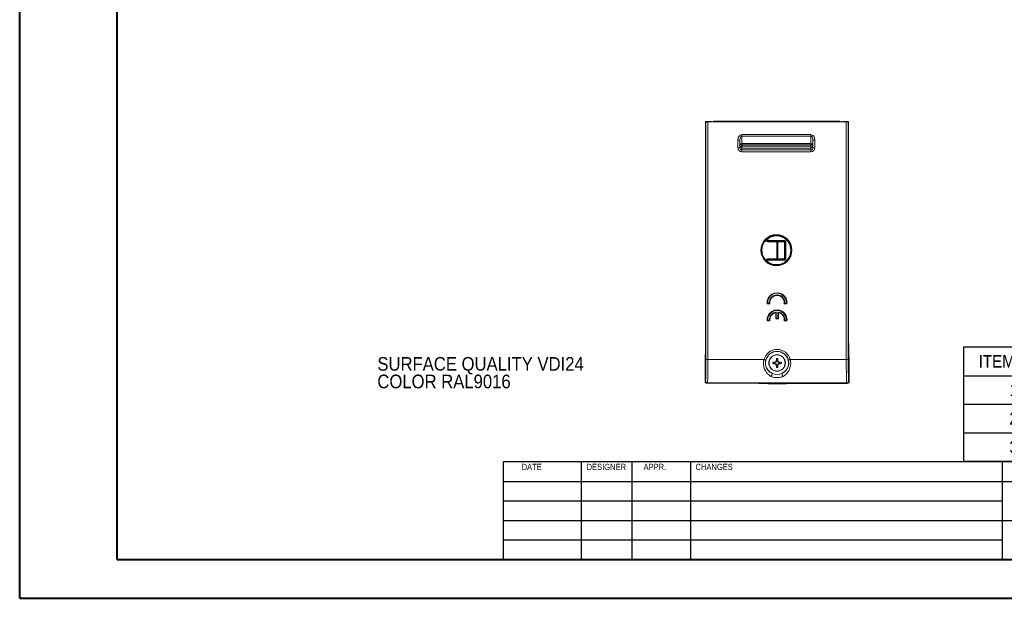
# Model space of a CAD drawing. Header units: millimetres. Extents: x 0 to 420, y -17 to 297.
# Tile 1 of 4: x 0 to 253, y 0 to 149. Entities that reach past the tile are written whole.
import ezdxf

# ---------------------------------------------------------------- set-up
doc = ezdxf.new("R2010")
doc.units = ezdxf.units.MM
doc.layers.add('SYM', color=179, linetype='Continuous')
doc.styles.add('SLDTEXTSTYLE0', font='GOTHIC.TTF', dxfattribs={"width": 0.913})

# ---------------------------------------------------------------- blocks, each defined once
blk = doc.blocks.new('SW_NOTE_0')
at = {"layer": 'SYM', "color": 0, "char_height": 3.5, "attachment_point": 1, "style": 'SLDTEXTSTYLE0'}
for s, insert in [('SURFACE QUALITY VDI24', (0, 4.47)), ('COLOR RAL9016', (0, -0.05))]:
    blk.add_mtext(s, dxfattribs=dict(at, insert=insert))
blk = doc.blocks.new('SW_TABLEANNOTATION_0')
at = {"layer": 'SYM', "color": 0}
for p, q in [((0, 0), (0, -29.31)), ((168.76, 0), (0, 0)), ((25.88, 0), (25.88, -7.33)), ((72.7, 0), (72.7, -7.33)), ((147.33, 0), (147.33, -7.33)), ((168.76, -29.31), (168.76, 0)), ((0, -7.33), (168.76, -7.33)), ((25.88, -7.33), (25.88, -29.31)), ((72.7, -7.33), (72.7, -29.31)), ((147.33, -7.33), (147.33, -29.31)), ((0, -14.65), (168.76, -14.65)), ((0, -21.98), (168.76, -21.98)), ((0, -29.31), (168.76, -29.31))]:
    blk.add_line(p, q, dxfattribs=at)
at = {"layer": 'SYM', "color": 0, "attachment_point": 1, "style": 'SLDTEXTSTYLE0'}
for s, insert, char_height in [('ITEM NO.', (3.9, -2.06), 3.175), ('PART NUMBER', (35.17, -2.06), 3.175), ('DESCRIPTION', (96.73, -2.06), 3.175), ('QTY.', (153.46, -2.06), 3.175), ('1', (11.77, -9.39), 3.17), ('7760353', (26.38, -9.22), 3.5), ('BOTTOM PART', (94.33, -9.22), 3.5), ('1', (156.87, -9.39), 3.17), ('2', (11.77, -16.71), 3.17), ('7760354', (26.38, -16.55), 3.5), ('COVER PART', (95.62, -16.55), 3.5), ('1', (156.87, -16.71), 3.17), ('3', (11.77, -24.04), 3.17), ('WN 1412 ZN PH', (26.38, -23.88), 3.5), ('SCREW 3X14 mm', (91.08, -23.88), 3.5), ('1', (156.75, -23.88), 3.5)]:
    blk.add_mtext(s, dxfattribs=dict(at, insert=insert, char_height=char_height))

msp = doc.modelspace()

# ---------------------------------------------------------------- linework, layer by layer
at = {"color": 7, "linetype": 'Continuous', "lineweight": 40}
for p, q in [((0.08, 0.21), (0.08, 297.21)), ((25.08, 10.21), (25.08, 287.21)), ((25.08, 10.21), (411.14, 10.21)), ((0.08, 0.21), (420.08, 0.21))]:
    msp.add_line(p, q, dxfattribs=at)
at = {"color": 7, "linetype": 'Continuous', "lineweight": 15}
for p, q in [((176.03, 68.22), (176.03, 122.06)), ((176.04, 122.56), (176.13, 122.47)), ((177.49, 122.56), (176.04, 122.56)), ((176.13, 61.51), (176.13, 122.47)), ((176.63, 122.46), (176.63, 61.51)), ((176.63, 122.46), (212.15, 122.46)), ((177.57, 122.49), (177.49, 122.56)), ((177.67, 122.48), (177.67, 122.49)), ((178.2, 122.7), (177.79, 122.49)), ((177.79, 122.48), (177.79, 122.49)), ((210.7, 122.48), (178.02, 122.48)), ((178.74, 122.49), (178.04, 122.49)), ((210.47, 122.7), (178.2, 122.7)), ((178.96, 122.56), (178.74, 122.49)), ((178.74, 122.49), (178.74, 122.48)), ((178.91, 122.62), (178.77, 122.57)), ((178.96, 122.56), (178.77, 122.57)), ((179.04, 122.69), (178.87, 122.63)), ((178.91, 122.62), (178.87, 122.63)), ((178.91, 122.62), (178.92, 122.57)), ((178.96, 122.56), (178.97, 122.48)), ((209.63, 122.69), (179.04, 122.69)), ((179.05, 122.48), (179.04, 122.69)), ((209.8, 122.63), (209.63, 122.69)), ((209.63, 122.69), (209.63, 122.48)), ((209.91, 122.57), (209.71, 122.56)), ((209.71, 122.48), (209.71, 122.56)), ((209.93, 122.49), (209.71, 122.56)), ((209.91, 122.57), (209.76, 122.63)), ((209.8, 122.63), (209.76, 122.63)), ((209.76, 122.57), (209.76, 122.63)), ((209.93, 122.49), (209.93, 122.48)), ((209.93, 122.49), (210.63, 122.49)), ((210.47, 122.7), (210.88, 122.49)), ((211.22, 122.56), (211.15, 122.49)), ((212.74, 122.56), (211.22, 122.56)), ((212.15, 61.51), (212.15, 122.46)), ((212.65, 122.47), (212.74, 122.56)), ((212.65, 122.47), (212.65, 61.51)), ((212.75, 68.61), (212.75, 122.06)), ((185.33, 119.21), (203.09, 119.21)), ((185.33, 119.21), (185.33, 118.85)), ((203.09, 118.85), (185.33, 118.85)), ((185.33, 118.85), (185.37, 116.95)), ((203.06, 116.95), (203.09, 118.85)), ((203.09, 118.85), (203.09, 119.21)), ((184.35, 115.85), (184.35, 117.81)), ((184.35, 117.81), (184.85, 117.81)), ((184.85, 117.81), (184.85, 115.85)), ((184.87, 116.59), (184.85, 117.81)), ((184.85, 115.85), (184.87, 116.24)), ((184.87, 116.24), (184.87, 116.59)), ((184.87, 116.59), (185.37, 116.59)), ((184.87, 116.24), (185.37, 116.24)), ((185.37, 116.95), (203.06, 116.95)), ((185.37, 116.59), (185.37, 116.95)), ((185.37, 116.59), (185.37, 116.24)), ((203.06, 116.59), (185.37, 116.59)), ((185.37, 115.76), (185.37, 116.24)), ((185.37, 116.24), (203.06, 116.24)), ((203.06, 116.95), (203.06, 116.59)), ((203.06, 116.59), (203.56, 116.59)), ((203.06, 116.24), (203.06, 116.59)), ((203.06, 116.24), (203.06, 115.76)), ((203.06, 116.24), (203.56, 116.24)), ((203.58, 117.81), (203.56, 116.59)), ((203.56, 116.59), (203.56, 116.24)), ((203.56, 116.24), (203.58, 115.85)), ((203.58, 117.81), (204.08, 117.81)), ((203.58, 115.85), (203.58, 117.81)), ((204.08, 117.81), (204.08, 115.85)), ((184.35, 115.85), (184.85, 115.85)), ((185.37, 115.76), (185.34, 115.28)), ((185.34, 114.81), (185.34, 115.28)), ((185.34, 115.28), (203.08, 115.28)), ((203.08, 114.81), (185.34, 114.81)), ((203.06, 115.76), (185.37, 115.76)), ((203.08, 115.28), (203.06, 115.76)), ((203.08, 115.28), (203.08, 114.81)), ((203.58, 115.85), (204.08, 115.85)), ((191.71, 91.94), (191.71, 92.27)), ((191.86, 91.94), (191.71, 91.94)), ((191.86, 92.14), (191.86, 92.59)), ((191.86, 92.14), (191.86, 91.94)), ((192.01, 92.14), (191.86, 92.14)), ((191.91, 91.89), (192.11, 91.89)), ((191.91, 91.89), (191.91, 91.74)), ((194.31, 91.74), (191.91, 91.74)), ((192.01, 92.14), (192.01, 92.51)), ((196.41, 92.04), (192.11, 92.04)), ((192.11, 92.04), (192.11, 91.89)), ((194.46, 91.89), (192.11, 91.89)), ((194.31, 87.34), (194.31, 91.74)), ((194.46, 87.19), (194.46, 91.89)), ((194.46, 91.89), (196.21, 91.89)), ((194.61, 87.34), (194.61, 91.74)), ((194.61, 91.74), (196.21, 91.74)), ((196.21, 91.74), (196.21, 91.89)), ((196.41, 91.89), (196.21, 91.89)), ((196.31, 91.64), (196.31, 87.44)), ((196.31, 91.64), (196.46, 91.64)), ((196.41, 91.89), (196.41, 92.04)), ((196.46, 91.64), (196.46, 91.84)), ((196.46, 91.84), (196.61, 91.84)), ((196.46, 91.64), (196.46, 87.44)), ((196.61, 87.24), (196.61, 91.84)), ((191.71, 86.81), (191.71, 87.14)), ((191.71, 87.14), (191.86, 87.14)), ((191.86, 87.14), (191.86, 86.94)), ((191.86, 86.49), (191.86, 86.94)), ((191.86, 86.94), (192.01, 86.94)), ((191.91, 87.34), (194.31, 87.34)), ((191.91, 87.34), (191.91, 87.19)), ((192.11, 87.19), (191.91, 87.19)), ((192.01, 86.56), (192.01, 86.94)), ((192.11, 87.19), (192.11, 87.04)), ((192.11, 87.19), (194.46, 87.19)), ((192.11, 87.04), (196.41, 87.04)), ((196.21, 87.19), (194.46, 87.19)), ((196.21, 87.34), (194.61, 87.34)), ((196.21, 87.19), (196.21, 87.34)), ((196.21, 87.19), (196.41, 87.19)), ((196.46, 87.44), (196.31, 87.44)), ((196.41, 87.04), (196.41, 87.19)), ((196.46, 87.24), (196.46, 87.44)), ((196.61, 87.24), (196.46, 87.24)), ((192.56, 75.83), (191.85, 75.83)), ((191.99, 75.98), (192.39, 75.98)), ((196.92, 75.83), (196.22, 75.83)), ((196.38, 75.98), (196.78, 75.98)), ((194.04, 71.94), (194.04, 73.5)), ((194.19, 73.68), (194.19, 72.09)), ((194.59, 72.09), (194.59, 73.68)), ((194.74, 73.5), (194.74, 71.94)), ((192.56, 71.43), (191.85, 71.43)), ((191.99, 71.58), (192.39, 71.58)), ((194.74, 71.94), (194.04, 71.94)), ((194.19, 72.09), (194.59, 72.09)), ((196.92, 71.43), (196.22, 71.43)), ((196.38, 71.58), (196.78, 71.58)), ((176.63, 61.51), (176.13, 61.51)), ((176.63, 61.51), (191.01, 61.51)), ((193.77, 60.7), (193.26, 60.79)), ((193.77, 60.7), (193.75, 60.81)), ((193.77, 60.7), (193.84, 60.71)), ((194.16, 60.84), (193.84, 60.71)), ((193.84, 60.71), (193.84, 60.52)), ((194.16, 60.84), (194.06, 60.94)), ((194.29, 61.16), (194.16, 60.84)), ((194.31, 61.23), (194.19, 61.25)), ((194.31, 61.23), (194.21, 61.74)), ((194.31, 61.23), (194.29, 61.16)), ((194.48, 61.16), (194.29, 61.16)), ((194.47, 61.23), (194.56, 61.74)), ((194.47, 61.23), (194.58, 61.25)), ((194.47, 61.23), (194.48, 61.16)), ((194.61, 60.84), (194.48, 61.16)), ((194.61, 60.84), (194.71, 60.94)), ((194.93, 60.71), (194.61, 60.84)), ((195, 60.7), (194.93, 60.71)), ((194.93, 60.52), (194.93, 60.71)), ((195, 60.7), (195.02, 60.81)), ((195, 60.7), (195.51, 60.79)), ((197.76, 61.51), (212.15, 61.51)), ((212.65, 61.51), (212.15, 61.51)), ((212.87, 62.11), (212.86, 62.11)), ((175.93, 60.31), (175.93, 55.91)), ((193.77, 60.53), (193.26, 60.44)), ((193.77, 60.53), (193.75, 60.42)), ((193.77, 60.53), (193.84, 60.52)), ((193.84, 60.52), (194.16, 60.39)), ((194.16, 60.39), (194.06, 60.29)), ((194.16, 60.39), (194.29, 60.07)), ((194.31, 60), (194.19, 59.98)), ((194.31, 60), (194.21, 59.49)), ((194.31, 60), (194.29, 60.07)), ((194.29, 60.07), (194.48, 60.07)), ((194.47, 60), (194.48, 60.07)), ((194.47, 60), (194.58, 59.98)), ((194.47, 60), (194.56, 59.49)), ((194.48, 60.07), (194.61, 60.39)), ((194.61, 60.39), (194.93, 60.52)), ((194.61, 60.39), (194.71, 60.29)), ((195, 60.53), (194.93, 60.52)), ((195, 60.53), (195.02, 60.42)), ((195, 60.53), (195.51, 60.44)), ((212.9, 55.85), (212.9, 60.11)), ((175.93, 55.91), (176.03, 56.01)), ((212.74, 56.01), (212.9, 55.85)), ((176.53, 55.51), (176.43, 55.41)), ((186.14, 55.41), (176.43, 55.41)), ((212.24, 55.51), (176.53, 55.51)), ((177.71, 55.48), (177.67, 55.45)), ((177.67, 55.45), (179.44, 55.45)), ((179.44, 55.48), (177.71, 55.48)), ((179.44, 55.45), (179.44, 55.48)), ((191.14, 55.32), (191.14, 55.32)), ((191.89, 55.45), (196.89, 55.45)), ((196.89, 55.41), (191.89, 55.41)), ((196.76, 55.3), (192.14, 55.3)), ((212.4, 55.35), (200.64, 55.35)), ((211.01, 55.48), (209.33, 55.48)), ((209.33, 55.48), (209.33, 55.45)), ((209.33, 55.45), (211.04, 55.45)), ((211.04, 55.45), (211.01, 55.48)), ((212.4, 55.35), (212.24, 55.51))]:
    msp.add_line(p, q, dxfattribs=at)
at = {"color": 8, "linetype": 'Continuous', "lineweight": 15}
for p, q in [((211.12, 122.49), (211.15, 122.49)), ((191.89, 55.45), (191.89, 55.41)), ((196.89, 55.45), (196.89, 55.41))]:
    msp.add_line(p, q, dxfattribs=at)
at = {"color": 7, "linetype": 'Continuous', "lineweight": 15, "flags": 128}
for points in [[(194.46, 91.89), (194.43, 91.86), (194.4, 91.83), (194.38, 91.81), (194.35, 91.78), (194.34, 91.76), (194.32, 91.75), (194.31, 91.74), (194.31, 91.74)], [(194.61, 91.74), (194.61, 91.74), (194.6, 91.75), (194.58, 91.76), (194.57, 91.78), (194.54, 91.81), (194.52, 91.83), (194.49, 91.86), (194.46, 91.89)], [(194.31, 87.34), (194.31, 87.34), (194.32, 87.33), (194.34, 87.31), (194.35, 87.29), (194.38, 87.27), (194.4, 87.25), (194.43, 87.22), (194.46, 87.19)], [(194.46, 87.19), (194.49, 87.22), (194.52, 87.25), (194.54, 87.27), (194.57, 87.29), (194.58, 87.31), (194.6, 87.33), (194.61, 87.34), (194.61, 87.34)], [(194.19, 72.09), (194.16, 72.07), (194.14, 72.04), (194.11, 72.02), (194.09, 72), (194.07, 71.98), (194.06, 71.96), (194.05, 71.95), (194.04, 71.95), (194.04, 71.94)], [(194.59, 72.09), (194.61, 72.07), (194.64, 72.04), (194.66, 72.02), (194.68, 72), (194.7, 71.98), (194.72, 71.96), (194.73, 71.95), (194.74, 71.95), (194.74, 71.94)], [(191.01, 61.51), (191.11, 61.49), (191.2, 61.46), (191.28, 61.44), (191.35, 61.42), (191.41, 61.4), (191.46, 61.39), (191.49, 61.38), (191.5, 61.38)], [(197.28, 61.38), (197.29, 61.38), (197.32, 61.39), (197.36, 61.4), (197.42, 61.42), (197.5, 61.44), (197.58, 61.46), (197.67, 61.49), (197.76, 61.51)], [(192.82, 57.16), (192.9, 57.26), (192.98, 57.37), (193.04, 57.5), (193.09, 57.62), (193.11, 57.74), (193.11, 57.85), (193.09, 57.93), (193.05, 57.97)], [(195.72, 57.97), (195.68, 57.93), (195.66, 57.85), (195.66, 57.74), (195.69, 57.62), (195.73, 57.5), (195.79, 57.37), (195.87, 57.26), (195.95, 57.16)]]:
    msp.add_lwpolyline(points, dxfattribs=at)
at = {"color": 7, "linetype": 'Continuous', "lineweight": 15}
for centre, radius in [((194.21, 89.54), 4), ((194.39, 60.61), 2.12), ((194.39, 60.61), 2.07)]:
    msp.add_circle(centre, radius, dxfattribs=at)
for centre, radius, start, end in [((177.49, 122.31), 0.25, 45.0018, 90.0191), ((211.22, 122.31), 0.25, 89.9803, 134.9987), ((185.31, 116.5), 0.453, 82.7748, 167.7624), ((185.36, 116.25), 0.492, 181.757, 270.9845), ((203.11, 116.5), 0.453, 12.2379, 97.2251), ((203.07, 116.25), 0.492, 269.0156, 358.2428), ((194.21, 89.54), 3.85, 127.6177, 232.3823), ((194.21, 89.54), 3.7, 132.5066, 227.4934), ((191.91, 91.94), 0.2, 180, 270), ((194.21, 89.54), 3.85, 232.3823, 127.6177), ((192.11, 92.14), 0.25, 180, 270), ((191.91, 91.94), 0.05, 180, 270), ((194.21, 89.54), 3.7, 233.5163, 126.4837), ((192.11, 92.14), 0.1, 180, 270), ((196.21, 91.64), 0.25, 0, 90), ((196.21, 91.64), 0.1, 0, 90), ((196.41, 91.84), 0.2, 0, 90), ((196.41, 91.84), 0.05, 0, 90), ((191.91, 87.14), 0.2, 90, 180), ((192.11, 86.94), 0.25, 90, 180), ((191.91, 87.14), 0.05, 90, 180), ((192.11, 86.94), 0.1, 90, 180), ((196.21, 87.44), 0.1, 270, 0), ((196.21, 87.44), 0.25, 270, 0), ((196.41, 87.24), 0.2, 270, 0), ((196.41, 87.24), 0.05, 270, 0), ((194.39, 76.09), 2.55, 354.2608, 185.7392), ((194.39, 76.09), 2.4, 357.4935, 182.5065), ((194.39, 76.09), 2, 356.99, 183.01), ((194.39, 76.09), 1.85, 352.0719, 187.9281), ((194.39, 71.69), 2.55, 354.2608, 185.7392), ((194.39, 71.69), 2.4, 357.4935, 182.5065), ((194.39, 71.69), 2, 95.7594, 183.01), ((194.39, 71.69), 1.85, 100.9327, 187.9281), ((194.39, 71.69), 2, 356.99, 84.2406), ((194.39, 71.69), 1.85, 352.0719, 79.0673), ((194.39, 60.61), 3.49, 14.8736, 165.1264), ((194.39, 60.61), 2.96, 296.851, 243.149), ((194.39, 60.61), 2.99, 14.8736, 165.1264), ((194.3, 39.31), 21.5, 91.4457, 92.7545), ((198.58, 60.61), 5.32, 178.1176, 181.8824), ((203.75, 38), 24.9, 112.8934, 113.6673), ((216.87, 51.31), 24.76, 156.3298, 157.1082), ((215.64, 60.71), 21.45, 177.244, 178.556), ((194.39, 56.43), 5.32, 88.1172, 91.8828), ((173.14, 60.71), 21.44, 1.4438, 2.7563), ((171.86, 51.29), 24.8, 22.8925, 23.6694), ((185.03, 38.01), 24.89, 66.3325, 67.1067), ((194.48, 39.31), 21.5, 87.2455, 88.5543), ((190.2, 60.61), 5.32, 358.1175, 1.8825), ((194.3, 81.92), 21.5, 267.2455, 268.5543), ((203.75, 83.22), 24.9, 246.3327, 247.1066), ((216.87, 69.92), 24.76, 202.8918, 203.6702), ((215.64, 60.52), 21.45, 181.444, 182.756), ((194.39, 64.8), 5.32, 268.1172, 271.8828), ((173.14, 60.52), 21.44, 357.2436, 358.5562), ((171.86, 69.94), 24.8, 336.3306, 337.1075), ((185.03, 83.22), 24.89, 292.8933, 293.6675), ((194.48, 81.92), 21.5, 271.4457, 272.7545), ((176.53, 56.01), 0.5, 180.0195, 269.98), ((194.39, 60.61), 2.96, 243.149, 296.851), ((212.24, 56.01), 0.5, 270.02, 359.9803)]:
    msp.add_arc(centre, radius, start, end, dxfattribs=at)
for centre, major_axis, ratio, start_param, end_param in [((176.04, 122.06), (0, 0.5), 0.017455, 6.265732, 7.853982), ((176.63, 122.47), (0.5, 0), 0.017455, 3.159046, 4.712389), ((178.02, 122.49), (0.45, 0), 0.017455, 3.795326, 4.712389), ((178.04, 122.49), (0.25, 0), 0.008727, 3.124139, 4.712389), ((210.63, 122.49), (0.25, 0), 0.008727, 4.712389, 6.300639), ((210.7, 122.49), (0.45, 0), 0.017455, 4.712389, 5.933259), ((212.15, 122.47), (0.5, 0), 0.017455, 4.712389, 6.265732), ((212.74, 122.06), (0, 0.5), 0.017455, 4.712389, 6.300639), ((185.35, 117.79), (-0.02, 1.41), 0.707053, 6.270844, 7.8293), ((185.35, 117.79), (-0.02, 1.06), 0.471345, 6.270844, 7.8293), ((203.08, 117.79), (0.02, 1.41), 0.707053, 4.737071, 6.295526), ((203.08, 117.79), (0.02, 1.06), 0.471345, 4.737071, 6.295526), ((185.35, 115.86), (0.06, 1.05), 0.952981, 1.628421, 3.193936), ((185.35, 115.86), (0.031, 0.572), 0.872832, 1.628421, 3.193936), ((203.08, 115.86), (-0.06, 1.05), 0.952981, 3.089249, 4.654764), ((203.08, 115.86), (-0.031, 0.572), 0.872832, 3.089249, 4.654764), ((175.92, 68.22), (0, 6.5), 0.017455, 3.51491, 4.712389), ((212.86, 68.61), (0, 6.5), 0.017455, 1.570796, 3.141593), ((175.97, 60.31), (0, 2), 0.017455, 0.373317, 1.570796), ((176.03, 61.51), (0, 5.5), 0.017455, 3.159046, 4.712389), ((176.53, 61.51), (0, 6), 0.016, 3.159046, 4.712389), ((212.24, 61.51), (0, 6), 0.016, 1.570796, 3.124139), ((212.74, 61.51), (0, 5.5), 0.017455, 1.570796, 3.124139), ((212.87, 60.11), (0, 2), 0.017455, 4.712389, 6.283185), ((176.43, 55.91), (0.354, 0.354), 0.999695, 2.356347, 3.926839), ((212.4, 55.85), (0.354, -0.354), 0.999695, 5.497939, 7.068431), ((186.14, 55.32), (5, 0), 0.017455, 0, 1.570796), ((191.89, 55.43), (1.25, 0), 0.017455, 1.570796, 4.712389), ((192.14, 55.32), (1, 0), 0.017455, 3.141593, 4.712389), ((196.76, 55.32), (1, 0), 0.017455, 4.712389, 6.030505), ((196.89, 55.43), (1.25, 0), 0.017455, 4.712389, 7.853982), ((200.64, 55.3), (3, 0), 0.017455, 1.570796, 2.888912)]:
    msp.add_ellipse(centre, major_axis=major_axis, ratio=ratio, start_param=start_param, end_param=end_param, dxfattribs=at)
at = {"color": 8, "linetype": 'Continuous', "lineweight": 15}
for centre, start_param, end_param in [((178.02, 122.49), 3.159046, 3.795326), ((210.7, 122.49), 5.933259, 6.265732)]:
    msp.add_ellipse(centre, major_axis=(0.45, 0), ratio=0.017455, start_param=start_param, end_param=end_param, dxfattribs=at)
at = {"color": 7, "linetype": 'Continuous', "lineweight": 15}
for points, knots in [([(177.67, 122.49), (177.65, 122.51), (177.62, 122.53), (177.58, 122.54), (177.57, 122.55)], [0, 0, 0, 0, 0.740354, 1, 1, 1, 1]), ([(177.67, 122.48), (177.65, 122.48), (177.62, 122.48), (177.6, 122.49), (177.6, 122.49), (177.6, 122.49)], [0, 0, 0, 0, 0.492503, 0.85262, 1, 1, 1, 1]), ([(211.1, 122.53), (211.09, 122.52), (211.07, 122.51), (211.05, 122.5), (211.05, 122.49)], [0, 0, 0, 0, 0.461095, 1, 1, 1, 1]), ([(211.12, 122.49), (211.12, 122.49), (211.12, 122.49), (211.12, 122.49), (211.11, 122.49), (211.11, 122.49)], [0, 0, 0, 0, 0.025028, 0.724448, 1, 1, 1, 1]), ([(191.86, 92.59), (191.86, 92.59), (191.83, 92.52), (191.78, 92.43), (191.74, 92.33), (191.72, 92.29), (191.71, 92.27), (191.71, 92.27), (191.71, 92.27)], [0, 0, 0, 0, 0.0067, 0.525622, 0.763508, 0.877175, 0.945426, 1, 1, 1, 1]), ([(192.01, 92.51), (192.01, 92.51), (192.01, 92.52), (191.98, 92.53), (191.95, 92.54), (191.91, 92.56), (191.88, 92.58), (191.86, 92.59), (191.86, 92.59)], [0, 0, 0, 0, 0.186817, 0.373331, 0.568045, 0.782624, 0.988921, 1, 1, 1, 1]), ([(191.71, 86.81), (191.71, 86.81), (191.71, 86.81), (191.72, 86.79), (191.74, 86.75), (191.78, 86.65), (191.83, 86.55), (191.86, 86.49), (191.86, 86.49)], [0, 0, 0, 0, 0.054574, 0.122825, 0.236499, 0.474377, 0.9933, 1, 1, 1, 1]), ([(191.86, 86.49), (191.86, 86.49), (191.88, 86.5), (191.91, 86.51), (191.95, 86.53), (191.98, 86.55), (192.01, 86.56), (192.01, 86.56), (192.01, 86.56)], [0, 0, 0, 0, 0.011073, 0.217369, 0.431955, 0.626669, 0.813183, 1, 1, 1, 1]), ([(191.99, 75.98), (191.99, 75.98), (191.97, 75.96), (191.94, 75.93), (191.9, 75.88), (191.87, 75.85), (191.85, 75.83), (191.85, 75.83), (191.85, 75.83)], [0, 0, 0, 0, 0.008764, 0.242712, 0.508599, 0.707111, 0.853271, 1, 1, 1, 1]), ([(192.56, 75.83), (192.56, 75.83), (192.55, 75.83), (192.53, 75.85), (192.5, 75.88), (192.45, 75.93), (192.41, 75.96), (192.39, 75.98), (192.39, 75.98)], [0, 0, 0, 0, 0.130751, 0.26072, 0.454408, 0.73777, 0.991664, 1, 1, 1, 1]), ([(196.22, 75.83), (196.22, 75.83), (196.22, 75.83), (196.24, 75.85), (196.27, 75.88), (196.32, 75.93), (196.36, 75.96), (196.38, 75.98), (196.38, 75.98)], [0, 0, 0, 0, 0.13075, 0.26072, 0.454408, 0.737769, 0.991662, 1, 1, 1, 1]), ([(196.78, 75.98), (196.78, 75.98), (196.8, 75.96), (196.83, 75.93), (196.87, 75.88), (196.9, 75.85), (196.92, 75.83), (196.92, 75.83), (196.92, 75.83)], [0, 0, 0, 0, 0.008766, 0.242712, 0.508599, 0.707111, 0.853271, 1, 1, 1, 1]), ([(194.19, 73.68), (194.19, 73.68), (194.17, 73.66), (194.13, 73.61), (194.09, 73.56), (194.06, 73.53), (194.04, 73.51), (194.04, 73.5), (194.04, 73.5)], [0, 0, 0, 0, 0.008201, 0.271182, 0.557666, 0.748219, 0.873698, 1, 1, 1, 1]), ([(194.74, 73.5), (194.74, 73.5), (194.73, 73.51), (194.72, 73.53), (194.69, 73.56), (194.64, 73.61), (194.61, 73.66), (194.59, 73.68), (194.59, 73.68)], [0, 0, 0, 0, 0.126302, 0.251782, 0.442333, 0.72882, 0.991801, 1, 1, 1, 1]), ([(191.85, 71.43), (191.85, 71.43), (191.85, 71.44), (191.87, 71.45), (191.9, 71.49), (191.94, 71.53), (191.97, 71.57), (191.99, 71.58), (191.99, 71.58)], [0, 0, 0, 0, 0.146729, 0.292889, 0.491401, 0.757288, 0.991236, 1, 1, 1, 1]), ([(192.39, 71.58), (192.39, 71.58), (192.41, 71.56), (192.45, 71.53), (192.5, 71.48), (192.53, 71.45), (192.55, 71.44), (192.56, 71.43), (192.56, 71.43)], [0, 0, 0, 0, 0.008336, 0.26223, 0.545592, 0.73928, 0.869249, 1, 1, 1, 1]), ([(196.22, 71.43), (196.22, 71.43), (196.22, 71.44), (196.24, 71.45), (196.27, 71.48), (196.32, 71.53), (196.36, 71.56), (196.38, 71.58), (196.38, 71.58)], [0, 0, 0, 0, 0.13075, 0.26072, 0.454408, 0.737769, 0.991662, 1, 1, 1, 1]), ([(196.92, 71.43), (196.92, 71.43), (196.92, 71.44), (196.9, 71.45), (196.87, 71.49), (196.83, 71.53), (196.8, 71.57), (196.78, 71.58), (196.78, 71.58)], [0, 0, 0, 0, 0.146729, 0.292889, 0.491401, 0.757288, 0.991234, 1, 1, 1, 1]), ([(192.82, 57.16), (192.69, 57.24), (192.42, 57.41), (192.02, 57.75), (191.64, 58.18), (191.31, 58.72), (191.08, 59.28), (190.94, 59.86), (190.88, 60.47), (190.91, 61.03), (190.98, 61.37), (191.01, 61.51)], [0, 0, 0, 0, 0.097764, 0.195579, 0.329675, 0.463708, 0.577553, 0.691321, 0.80676, 0.922151, 1, 1, 1, 1]), ([(191.5, 61.38), (191.47, 61.27), (191.41, 61.02), (191.39, 60.6), (191.41, 60.28), (191.47, 59.95), (191.56, 59.63), (191.76, 59.18), (192.03, 58.77), (192.36, 58.43), (192.7, 58.16), (192.93, 58.03), (193.05, 57.97)], [0, 0, 0, 0, 0.074964, 0.176701, 0.278491, 0.297962, 0.410399, 0.522966, 0.659646, 0.796439, 0.898243, 1, 1, 1, 1]), ([(195.72, 57.97), (195.89, 58.06), (196.19, 58.23), (196.56, 58.57), (196.85, 58.92), (197.07, 59.29), (197.23, 59.68), (197.34, 60.09), (197.39, 60.52), (197.37, 60.95), (197.31, 61.24), (197.28, 61.38)], [0, 0, 0, 0, 0.142823, 0.268776, 0.394689, 0.500128, 0.605484, 0.704592, 0.80362, 0.901814, 1, 1, 1, 1]), ([(197.76, 61.51), (197.8, 61.33), (197.87, 60.96), (197.89, 60.41), (197.83, 59.87), (197.71, 59.35), (197.52, 58.86), (197.26, 58.37), (196.93, 57.93), (196.49, 57.5), (196.14, 57.28), (195.95, 57.16)], [0, 0, 0, 0, 0.101977, 0.203963, 0.305581, 0.407243, 0.512566, 0.617939, 0.740484, 0.86304, 1, 1, 1, 1]), ([(195.95, 57.16), (195.88, 57.13), (195.72, 57.05), (195.41, 56.97), (194.95, 56.89), (194.39, 56.86), (193.79, 56.9), (193.25, 56.98), (192.97, 57.1), (192.82, 57.16)], [0, 0, 0, 0, 0.073701, 0.187398, 0.301369, 0.500309, 0.69925, 0.844294, 1, 1, 1, 1])]:
    msp.add_open_spline(points, degree=3, knots=knots, dxfattribs=at)
at = {"layer": 'SYM'}
for p, q in [((411.14, 35.21), (124.14, 35.21)), ((124.14, 35.21), (124.14, 10.21)), ((144.14, 35.21), (144.14, 10.21)), ((157.14, 35.21), (157.14, 10.21)), ((172.14, 35.21), (172.14, 10.21)), ((252.14, 35.21), (252.14, 10.21)), ((124.14, 30.21), (411.14, 30.21)), ((124.14, 25.21), (252.14, 25.21)), ((124.14, 20.21), (411.14, 20.21)), ((124.14, 15.21), (252.14, 15.21))]:
    msp.add_line(p, q, dxfattribs=at)

# ---------------------------------------------------------------- block references
for name, p in [('SW_TABLEANNOTATION_0', (242.22, 64.68)), ('SW_NOTE_0', (91.84, 57.67))]:
    msp.add_blockref(name, p, dxfattribs=at)

# ---------------------------------------------------------------- texts
at = {"layer": 'SYM', "char_height": 1.587, "attachment_point": 1, "style": 'SLDTEXTSTYLE0'}
for s, insert in [('DATE', (128.85, 34.73)), ('DESIGNER', (145.53, 34.73)), ('APPR.', (160.13, 34.73)), ('CHANGES', (173.46, 34.73))]:
    msp.add_mtext(s, dxfattribs=dict(at, insert=insert))

doc.saveas('drawing.dxf')
